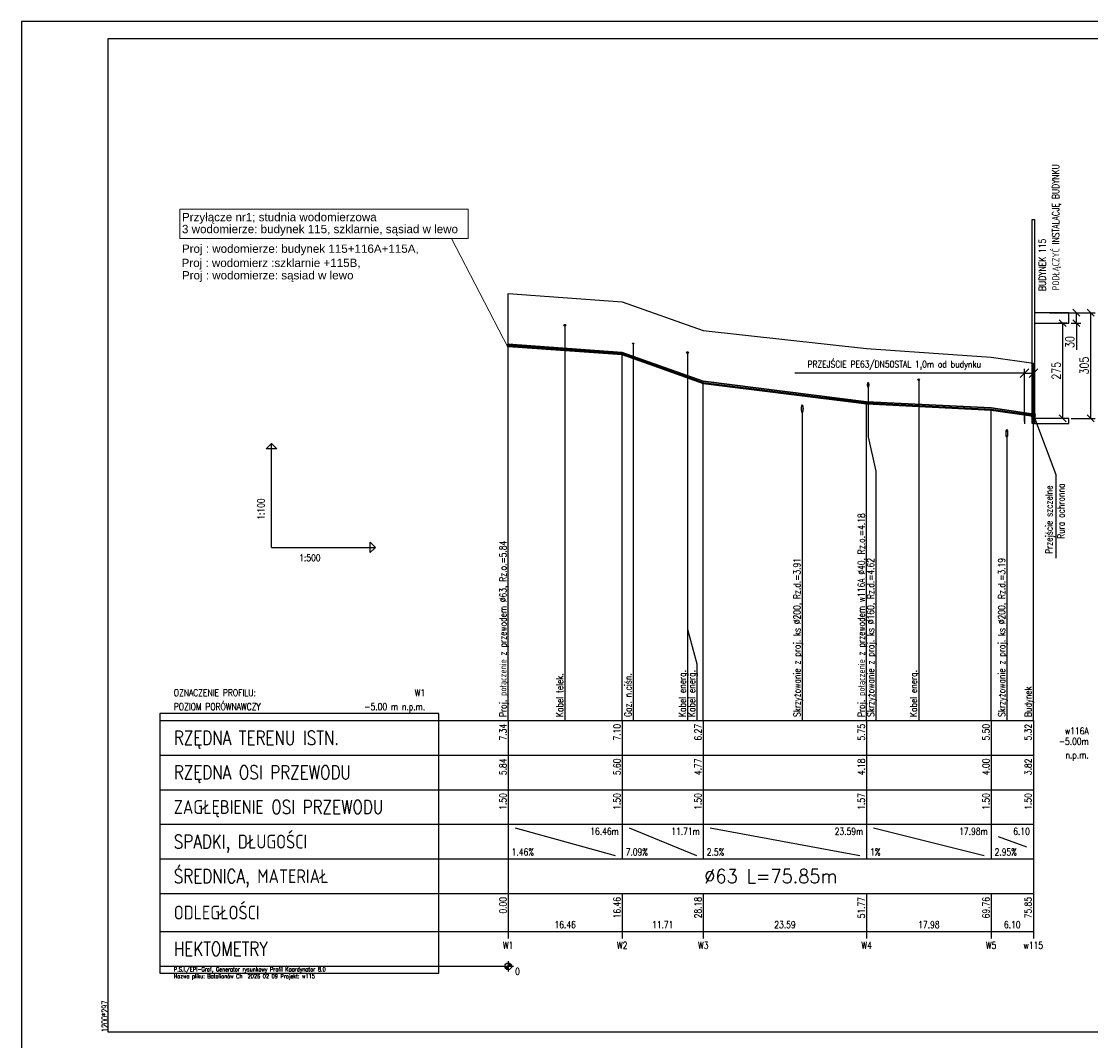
# Model space of a CAD drawing. Header units: millimetres. Extents: x -7377 to -5075, y 264 to 1193.
# Tile 6 of 23: x -6995 to -6686, y 898 to 1193. Entities that reach past the tile are written whole.
import ezdxf
from ezdxf.enums import TextEntityAlignment as Align

# ---------------------------------------------------------------- set-up
doc = ezdxf.new("R2010")
doc.units = ezdxf.units.MM
doc.header["$LTSCALE"] = 2
for name, color, linetype in [('IS ddd', 2, 'Continuous'), ('w115_Liczby', 7, 'Continuous'), ('w115_Linie_opisowe', 7, 'Continuous'), ('w115_Linie_tabeli', 7, 'Continuous'), ('w115_Odcinki_3', 7, 'Continuous'), ('w115_Opis_PZ_3', 7, 'Continuous'), ('w115_Opis_skrz', 7, 'Continuous'), ('w115_Opis_uzbr_n', 7, 'Continuous'), ('w115_Opis_wl', 7, 'Continuous'), ('w115_Osie', 7, 'Continuous'), ('w115_Teren_istn', 3, 'Continuous'), ('w115_Uzbr_podz', 7, 'Continuous')]:
    doc.layers.add(name, color=color, linetype=linetype)
doc.layers.add('IS opis', color=2, linetype='Continuous', lineweight=20)
doc.styles.add('GENERATED_STYLE_1', font='arial.ttf')
doc.styles.add('ROMANS', font='romans', dxfattribs={"width": 0.8})
doc.styles.get("Standard").update_dxf_attribs({"font": 'simplex.shx', "width": 0.8})
doc.dimstyles.new('ISO-25', dxfattribs={"dimtxt": 2.5, "dimasz": 2.5, "dimexe": 1.25, "dimexo": 0.625, "dimtad": 1, "dimtxsty": 'Standard', "dimcen": 2.5, "dimadec": 0, "dimazin": 0, "dimtfac": 1, "dimtmove": 0, "dimatfit": 3, "dimfxl": 0, "dimarcsym": 0})

# ---------------------------------------------------------------- blocks, each defined once
blk = doc.blocks.new('_Oblique')
at = {"color": 0, "linetype": 'ByBlock', "lineweight": -2}
blk.add_line((-0.5, -0.5), (0.5, 0.5), dxfattribs=at)
blk = doc.blocks.new('*D502')
at = {"layer": 'Defpoints', "color": 0, "lineweight": -2}
for p, q in [((-6692.15, 1108.8), (-6684.61, 1108.8)), ((-6685.86, 1078.3), (-6685.86, 1108.8)), ((-6691.53, 1078.3), (-6684.61, 1078.3))]:
    blk.add_line(p, q, dxfattribs=at)
at = {"layer": 'Defpoints', "color": 0}
for p in [(-6692.78, 1108.8), (-6685.86, 1108.8), (-6692.15, 1078.3)]:
    blk.add_point(p, dxfattribs=at)
at = {"layer": 'Defpoints', "color": 0, "lineweight": -2, "xscale": 2, "yscale": 2, "zscale": 2}
for p, rotation in [((-6685.86, 1108.8), 90), ((-6685.86, 1078.3), 270)]:
    blk.add_blockref('_Oblique', p, dxfattribs=dict(at, rotation=rotation))
at = {"layer": 'Defpoints', "color": 0, "insert": (-6687.74, 1093.55), "char_height": 2.5, "attachment_point": 5, "rotation": 90}
blk.add_mtext('305', dxfattribs=at)
blk = doc.blocks.new('*D503')
at = {"layer": 'Defpoints', "color": 0, "lineweight": -2}
for p, q in [((-6697.74, 1108.8), (-6688.78, 1108.8)), ((-6690.03, 1105.8), (-6690.03, 1108.8)), ((-6691.53, 1105.8), (-6688.78, 1105.8)), ((-6690.03, 1105.8), (-6690.03, 1098.1))]:
    blk.add_line(p, q, dxfattribs=at)
at = {"layer": 'Defpoints', "color": 0}
for p in [(-6698.37, 1108.8), (-6690.03, 1108.8), (-6692.15, 1105.8)]:
    blk.add_point(p, dxfattribs=at)
at = {"layer": 'Defpoints', "color": 0, "lineweight": -2, "xscale": 2, "yscale": 2, "zscale": 2}
for p, rotation in [((-6690.03, 1108.8), 90), ((-6690.03, 1105.8), 270)]:
    blk.add_blockref('_Oblique', p, dxfattribs=dict(at, rotation=rotation))
at = {"layer": 'Defpoints', "color": 0, "insert": (-6691.9, 1100.34), "char_height": 2.5, "attachment_point": 5, "rotation": 90}
blk.add_mtext('30', dxfattribs=at)
blk = doc.blocks.new('*D504')
at = {"layer": 'Defpoints', "color": 0, "lineweight": -2}
for p, q in [((-6692.78, 1105.8), (-6695.21, 1105.8)), ((-6693.96, 1078.3), (-6693.96, 1105.8)), ((-6692.78, 1078.3), (-6695.21, 1078.3))]:
    blk.add_line(p, q, dxfattribs=at)
at = {"layer": 'Defpoints', "color": 0}
for p in [(-6693.96, 1105.8), (-6692.15, 1105.8), (-6692.15, 1078.3)]:
    blk.add_point(p, dxfattribs=at)
at = {"layer": 'Defpoints', "color": 0, "lineweight": -2, "xscale": 2, "yscale": 2, "zscale": 2}
for p, rotation in [((-6693.96, 1105.8), 90), ((-6693.96, 1078.3), 270)]:
    blk.add_blockref('_Oblique', p, dxfattribs=dict(at, rotation=rotation))
at = {"layer": 'Defpoints', "color": 0, "insert": (-6695.84, 1092.05), "char_height": 2.5, "attachment_point": 5, "rotation": 90}
blk.add_mtext('275', dxfattribs=at)
blk = doc.blocks.new('*D505')
at = {"layer": 'Defpoints', "color": 0}
for p in [(-6702.45, 1091.38), (-6702.45, 1079.2), (-6705.05, 1076.74)]:
    blk.add_point(p, dxfattribs=at)
at = {"layer": 'IS ddd', "color": 0, "lineweight": -2}
for p, q in [((-6705.05, 1091.38), (-6771.34, 1091.38)), ((-6705.05, 1077.36), (-6705.05, 1092.63)), ((-6705.05, 1091.38), (-6702.45, 1091.38)), ((-6702.45, 1079.83), (-6702.45, 1092.63))]:
    blk.add_line(p, q, dxfattribs=at)
at = {"layer": 'IS ddd', "color": 0, "lineweight": -2, "xscale": 2.5, "yscale": 2.5, "zscale": 2.5, "rotation": 180}
blk.add_blockref('_Oblique', (-6705.05, 1091.38), dxfattribs=at)
at = {"layer": 'IS ddd', "color": 0, "lineweight": -2, "xscale": 2.5, "yscale": 2.5, "zscale": 2.5}
blk.add_blockref('_Oblique', (-6702.45, 1091.38), dxfattribs=at)
at = {"layer": 'IS ddd', "color": 0, "insert": (-6742.63, 1093.62), "char_height": 2, "attachment_point": 5}
blk.add_mtext('PRZEJŚCIE PE63/DN50STAL 1,0m od budynku', dxfattribs=at)

msp = doc.modelspace()

# ---------------------------------------------------------------- linework, layer by layer
at = {"layer": 'Defpoints'}
msp.add_line((-6705.1, 1080.8), (-6705.1, 1078.501), dxfattribs=at)
at = {"layer": 'IS ddd'}
for p, q in [((-6705.055, 1079.569), (-6705.055, 1076.739)), ((-6703.055, 1078.7), (-6701.855, 1079.7)), ((-6703.055, 1079.7), (-6701.855, 1078.7)), ((-6702.455, 1079.2), (-6695.94, 1062.078)), ((-6695.94, 1062.065), (-6695.94, 1045.425)), ((-6695.94, 1061.905), (-6695.94, 1045.265)), ((-6695.94, 1061.865), (-6695.94, 1037.919))]:
    msp.add_line(p, q, dxfattribs=at)
for points in [[(-6994.797, 896), (-5794.797, 896), (-5794.797, 1193), (-6994.797, 1193)], [(-6969.797, 901), (-5799.797, 901), (-5799.797, 1188), (-6969.797, 1188)], [(-6702.155, 1076.8), (-6702.755, 1076.8), (-6702.755, 1135.8), (-6702.155, 1135.8)], [(-6702.155, 1105.8), (-6692.155, 1105.8), (-6692.155, 1108.8), (-6702.155, 1108.8)], [(-6702.155, 1076.8), (-6692.155, 1076.8), (-6692.155, 1078.3), (-6702.155, 1078.3)]]:
    msp.add_lwpolyline(points, close=True, dxfattribs=at)
msp.add_circle((-6702.455, 1079.2), 0.5, dxfattribs=at)
at = {"layer": 'IS opis'}
msp.add_line((-6870.55, 1130.278), (-6854.167, 1098.64), dxfattribs=at)
msp.add_lwpolyline([(-6949.05, 1138.778), (-6865.75, 1138.778), (-6865.75, 1130.278), (-6949.05, 1130.278)], close=True, dxfattribs=at)
at = {"layer": 'w115_Liczby'}
for p, q in [((-6855.005, 919.47), (-6853.309, 920.53)), ((-6854.966, 919.412), (-6853.348, 920.588)), ((-6854.923, 919.357), (-6853.391, 920.643)), ((-6854.876, 919.305), (-6853.437, 920.695)), ((-6854.826, 919.257), (-6853.487, 920.743)), ((-6854.772, 919.212), (-6853.541, 920.788)), ((-6854.716, 919.171), (-6853.597, 920.829)), ((-6854.657, 919.134), (-6853.657, 920.866)), ((-6854.595, 919.101), (-6853.718, 920.899)), ((-6854.531, 919.073), (-6853.782, 920.927)), ((-6854.466, 919.049), (-6853.848, 920.951)), ((-6854.398, 919.03), (-6853.915, 920.97)), ((-6854.33, 919.015), (-6853.983, 920.985)), ((-6854.261, 919.005), (-6854.052, 920.995)), ((-6854.191, 919.001), (-6854.122, 920.999)), ((-6854.157, 921.5), (-6854.157, 918.5)), ((-6855.657, 920), (-6852.657, 920)), ((-6855.154, 919.93), (-6853.159, 920.07)), ((-6855.147, 919.861), (-6853.166, 920.139)), ((-6855.135, 919.792), (-6853.178, 920.208)), ((-6855.118, 919.724), (-6853.195, 920.276)), ((-6855.096, 919.658), (-6853.217, 920.342)), ((-6855.07, 919.593), (-6853.243, 920.407)), ((-6855.039, 919.531), (-6853.274, 920.469))]:
    msp.add_line(p, q, dxfattribs=at)
msp.add_circle((-6854.157, 920), 1, dxfattribs=at)
at = {"layer": 'w115_Linie_opisowe'}
for p, q in [((-6837.817, 1105.209), (-6837.817, 991)), ((-6818.077, 1099.883), (-6818.077, 991)), ((-6802.357, 1097.314), (-6802.357, 991)), ((-6735.577, 1089.455), (-6735.577, 991)), ((-6769.202, 1080.122), (-6769.202, 991)), ((-6710.106, 1072.937), (-6710.106, 991))]:
    msp.add_line(p, q, dxfattribs=at)
for points in [[(-6802.337, 1097.307), (-6802.337, 1017.36), (-6799.657, 1007.36), (-6799.657, 991)], [(-6750.168, 1087.246), (-6750.168, 1073), (-6747.915, 1063), (-6747.915, 991)]]:
    msp.add_lwpolyline(points, dxfattribs=at)
at = {"layer": 'w115_Linie_tabeli'}
for p, q in [((-6922.541, 1041), (-6922.541, 1071)), ((-6922.541, 1041), (-6892.541, 1041)), ((-6954.797, 991), (-6854.157, 991)), ((-6854.157, 991), (-6702.455, 991)), ((-6854.157, 991), (-6854.157, 961)), ((-6854.157, 991), (-6854.157, 930)), ((-6821.229, 991), (-6821.229, 961)), ((-6797.802, 991), (-6797.802, 961)), ((-6750.615, 991), (-6750.615, 961)), ((-6714.645, 991), (-6714.645, 961)), ((-6702.455, 991), (-6702.455, 961)), ((-6702.455, 991), (-6702.455, 930)), ((-6954.797, 981), (-6854.157, 981)), ((-6854.157, 981), (-6702.455, 981)), ((-6954.797, 971), (-6854.157, 971)), ((-6854.157, 971), (-6702.455, 971)), ((-6954.797, 961), (-6854.157, 961)), ((-6854.157, 961), (-6702.455, 961)), ((-6854.157, 961), (-6854.157, 951)), ((-6821.229, 961), (-6821.229, 951)), ((-6797.802, 961), (-6797.802, 951)), ((-6750.615, 961), (-6750.615, 951)), ((-6714.645, 961), (-6714.645, 951)), ((-6714.645, 961), (-6714.645, 951)), ((-6702.455, 961), (-6702.455, 951)), ((-6852.157, 960), (-6823.229, 952)), ((-6819.229, 960), (-6799.802, 952)), ((-6795.802, 960), (-6752.615, 952)), ((-6748.615, 960), (-6716.645, 952)), ((-6712.645, 957.5), (-6704.455, 954.5)), ((-6954.797, 951), (-6854.157, 951)), ((-6854.157, 951), (-6702.455, 951)), ((-6702.455, 951), (-6702.455, 941)), ((-6954.797, 941), (-6854.157, 941)), ((-6854.157, 941), (-6702.455, 941)), ((-6854.157, 941), (-6854.157, 928)), ((-6821.229, 941), (-6821.229, 928)), ((-6797.802, 941), (-6797.802, 928)), ((-6750.615, 941), (-6750.615, 928)), ((-6714.645, 941), (-6714.645, 928)), ((-6702.455, 941), (-6702.455, 928)), ((-6954.797, 930), (-6854.157, 930)), ((-6854.157, 930), (-6702.455, 930)), ((-6954.797, 920), (-6854.157, 920))]:
    msp.add_line(p, q, dxfattribs=at)
for points in [[(-6854.157, 991), (-6854.157, 1114.4)], [(-6821.229, 991), (-6821.229, 1097)], [(-6702.455, 991), (-6702.455, 1094.2)], [(-6797.802, 991), (-6797.802, 1088.7)], [(-6750.615, 991), (-6750.615, 1082.802)], [(-6714.645, 991), (-6714.645, 1081)]]:
    msp.add_lwpolyline(points, dxfattribs=at)
for points in [[(-6922.541, 1071), (-6921.041, 1069.5), (-6924.041, 1069.5)], [(-6892.541, 1041), (-6894.041, 1039.5), (-6894.041, 1042.5)], [(-6954.797, 918), (-6874.157, 918), (-6874.157, 993), (-6954.797, 993)]]:
    msp.add_lwpolyline(points, close=True, dxfattribs=at)
at = {"layer": 'w115_Odcinki_3'}
for points in [[(-6854.157, 1099.7), (-6821.229, 1097.3), (-6821.229, 1097.315), (-6854.157, 1099.715)], [(-6854.157, 1099.1), (-6821.229, 1096.7), (-6821.229, 1096.685), (-6854.157, 1099.085)], [(-6821.229, 1097.3), (-6797.802, 1089), (-6797.802, 1089.015), (-6821.229, 1097.315)], [(-6821.229, 1096.7), (-6797.802, 1088.4), (-6797.802, 1088.385), (-6821.229, 1096.685)], [(-6797.802, 1089), (-6750.615, 1083.102), (-6750.615, 1083.117), (-6797.802, 1089.015)], [(-6797.802, 1088.4), (-6750.615, 1082.502), (-6750.615, 1082.487), (-6797.802, 1088.385)], [(-6750.615, 1083.102), (-6714.645, 1081.3), (-6714.645, 1081.315), (-6750.615, 1083.117)], [(-6750.615, 1082.502), (-6714.645, 1080.7), (-6714.645, 1080.685), (-6750.615, 1082.487)], [(-6714.645, 1081.3), (-6702.455, 1079.5), (-6702.455, 1079.515), (-6714.645, 1081.315)], [(-6714.645, 1080.7), (-6702.455, 1078.9), (-6702.455, 1078.885), (-6714.645, 1080.685)]]:
    msp.add_lwpolyline(points, close=True, dxfattribs=at)
at = {"layer": 'w115_Opis_wl'}
for centre, radius in [((-6854.157, 1099.4), 0.315), ((-6854.157, 1099.4), 0.3), ((-6750.615, 1082.802), 0.2), ((-6750.615, 1082.802), 0.191)]:
    msp.add_circle(centre, radius, dxfattribs=at)
at = {"layer": 'w115_Osie'}
for p, q in [((-6854.157, 1099.4), (-6821.229, 1097)), ((-6821.229, 1097), (-6797.802, 1088.7)), ((-6797.802, 1088.7), (-6750.615, 1082.802)), ((-6750.615, 1082.802), (-6714.645, 1081)), ((-6714.645, 1081), (-6702.455, 1079.2))]:
    msp.add_line(p, q, dxfattribs=at)
at = {"layer": 'w115_Teren_istn'}
msp.add_lwpolyline([(-6854.157, 1114.4), (-6821.229, 1112), (-6797.802, 1103.7), (-6750.615, 1098.5), (-6714.645, 1096), (-6702.455, 1094.2)], dxfattribs=at)
at = {"layer": 'w115_Uzbr_podz'}
for centre, radius in [((-6837.817, 1105.209), 0.25), ((-6818.077, 1099.883), 0.168), ((-6818.077, 1099.883), 0.16), ((-6802.357, 1097.314), 0.25), ((-6802.337, 1097.307), 0.25), ((-6735.577, 1089.455), 0.25)]:
    msp.add_circle(centre, radius, dxfattribs=at)
for centre, major_axis, ratio in [((-6750.168, 1087.973), (0, -0.8), 0.2), ((-6750.168, 1087.973), (0, -0.727), 0.200055), ((-6769.202, 1081.122), (0, -1.1), 0.2), ((-6769.202, 1081.122), (0, -1), 0.2), ((-6710.106, 1073.937), (0, -1.1), 0.2), ((-6710.106, 1073.937), (0, -1), 0.2)]:
    msp.add_ellipse(centre, major_axis=major_axis, ratio=ratio, dxfattribs=at)

# ---------------------------------------------------------------- texts
at = {"layer": 'IS ddd', "width": 0.8}
for s, p in [('PODŁĄCZYĆ INSTALACJĘ BUDYNKU', (-6694.975, 1115.273)), ('BUDYNEK 115', (-6698.861, 1115.102)), ('Przejście szczelne', (-6696.94, 1039.122)), ('Rura ochronna', (-6693.449, 1043.49))]:
    msp.add_text(s, height=2, rotation=90, dxfattribs=at).set_placement(p)
at = {"layer": 'IS ddd', "style": 'ROMANS', "width": 0.75}
msp.add_text('1200*297', height=1.8, rotation=90, dxfattribs=at).set_placement((-6969.797, 901))
at = {"layer": 'IS opis', "style": 'GENERATED_STYLE_1'}
for s, p in [('Przyłącze nr1; studnia wodomierzowa', (-6948.411, 1135.253)), ('3 wodomierze: budynek 115, szklarnie, sąsiad w lewo', (-6948.411, 1131.798)), ('Proj : wodomierze: budynek 115+116A+115A, ', (-6948.411, 1126.124)), ('Proj : wodomierz :szklarnie +115B,', (-6948.512, 1122.023, -0.2)), ('Proj : wodomierze: sąsiad w lewo', (-6948.411, 1118.442))]:
    msp.add_text(s, height=2.4, rotation=0.00117, dxfattribs=at).set_placement(p)
at = {"layer": 'w115_Liczby', "width": 0.8}
msp.add_text('1:100', height=2, rotation=90, dxfattribs=at).set_placement((-6924.541, 1049))
for s, p in [('1:500', (-6914.541, 1037)), ('1.46%', (-6853.157, 952)), ('7.09%', (-6820.229, 952)), ('2.5%', (-6796.802, 952)), ('1%', (-6749.615, 952)), ('2.95%', (-6713.645, 952)), ('0', (-6852.157, 917.5))]:
    msp.add_text(s, height=2, dxfattribs=at).set_placement(p)
for s, p in [('7.34', (-6854.657, 990)), ('7.10', (-6821.729, 990)), ('6.27', (-6798.302, 990)), ('5.75', (-6751.115, 990)), ('5.50', (-6715.145, 990)), ('5.32', (-6702.955, 990)), ('5.84', (-6854.657, 980)), ('5.60', (-6821.729, 980)), ('4.77', (-6798.302, 980)), ('4.18', (-6751.115, 980)), ('4.00', (-6715.145, 980)), ('3.82', (-6702.955, 980)), ('1.50', (-6854.657, 970)), ('1.50', (-6821.729, 970)), ('1.50', (-6798.302, 970)), ('1.57', (-6751.115, 970)), ('1.50', (-6715.145, 970)), ('1.50', (-6702.955, 970)), ('0.00', (-6854.657, 940)), ('16.46', (-6821.729, 940)), ('28.18', (-6798.302, 940)), ('51.77', (-6751.115, 940)), ('69.76', (-6715.145, 940)), ('75.85', (-6702.955, 940))]:
    msp.add_text(s, height=2, rotation=90, dxfattribs=at).set_placement(p, align=Align.RIGHT)
for s, p in [('16.46m', (-6822.229, 958)), ('11.71m', (-6798.802, 958)), ('23.59m', (-6751.615, 958)), ('17.98m', (-6715.645, 958)), ('6.10', (-6703.455, 958))]:
    msp.add_text(s, height=2, dxfattribs=at).set_placement(p, align=Align.RIGHT)
at = {"layer": 'w115_Liczby', "width": 0.865236}
msp.add_text('%%C63 L=75.85m', height=4, dxfattribs=at).set_placement((-6797.506, 944), (-6759.106, 944), align=Align.FIT)
at = {"layer": 'w115_Liczby', "width": 0.8}
for s, p in [('16.46', (-6837.693, 931)), ('11.71', (-6809.516, 931)), ('23.59', (-6774.209, 931)), ('17.98', (-6732.63, 931)), ('6.10', (-6708.55, 931)), ('W1', (-6854.157, 925)), ('W2', (-6821.229, 925)), ('W3', (-6797.802, 925)), ('W4', (-6750.615, 925)), ('W5', (-6714.645, 925)), ('w115', (-6702.455, 925))]:
    msp.add_text(s, height=2, dxfattribs=at).set_placement(p, align=Align.CENTER)
at = {"layer": 'w115_Linie_tabeli', "width": 0.8}
for s, height, p in [('OZNACZENIE PROFILU:', 2, (-6950.765, 998)), ('POZIOM PORÓWNAWCZY', 2, (-6950.765, 994)), ('RZĘDNA TERENU ISTN.', 4, (-6950.765, 984)), ('RZĘDNA OSI PRZEWODU', 4, (-6950.765, 974)), ('ZAGŁĘBIENIE OSI PRZEWODU', 4, (-6950.765, 964)), ('SPADKI, DŁUGOŚCI', 4, (-6950.765, 954)), ('ŚREDNICA, MATERIAŁ', 4, (-6950.765, 944)), ('ODLEGŁOŚCI', 4, (-6950.765, 933.5)), ('HEKTOMETRY', 4, (-6950.765, 923)), ('P.S.I./EPI-Graf, Generator rysunkowy Profil Koordynator 8.0', 1.2, (-6950.765, 918.5)), ('Nazwa pliku: Batalionów Ch  2026 02 09 Projekt: w115', 1.2, (-6950.765, 916.5))]:
    msp.add_text(s, height=height, dxfattribs=at).set_placement(p)
for s, p in [('W1', (-6878.157, 998)), ('-5.00 m n.p.m.', (-6878.157, 994)), ('w116A', (-6686.455, 987)), ('-5.00m', (-6686.455, 984)), ('n.p.m.', (-6686.455, 980))]:
    msp.add_text(s, height=2, dxfattribs=at).set_placement(p, align=Align.RIGHT)
at = {"layer": 'w115_Opis_PZ_3', "width": 0.8}
msp.add_text('Budynek', height=2, rotation=90, dxfattribs=at).set_placement((-6702.955, 992))
at = {"layer": 'w115_Opis_skrz', "width": 0.8}
for s, p in [('Skrzyżowanie z proj. ks %%C200, Rz.d.=3.91', (-6769.702, 992)), ('Skrzyżowanie z proj. ks %%C160, Rz.d.=4.62', (-6748.415, 992)), ('Skrzyżowanie z proj. ks %%C200, Rz.d.=3.19', (-6710.606, 992))]:
    msp.add_text(s, height=2, rotation=90, dxfattribs=at).set_placement(p)
at = {"layer": 'w115_Opis_uzbr_n', "width": 0.8}
for s, p in [('Gaz. n.ciśn.', (-6818.577, 992)), ('Kabel energ.', (-6802.857, 992)), ('Kabel energ.', (-6800.157, 992)), ('Kabel energ.', (-6736.077, 992)), ('Kabel telek.', (-6838.317, 992))]:
    msp.add_text(s, height=2, rotation=90, dxfattribs=at).set_placement(p)
at = {"layer": 'w115_Opis_wl', "width": 0.8}
for s, p in [('Proj. połączenie z przewodem w116A %%C40, Rz.o.=4.18', (-6751.115, 992)), ('Proj. połączenie z przewodem %%C63, Rz.o.=5.84', (-6854.657, 992))]:
    msp.add_text(s, height=2, rotation=90, dxfattribs=at).set_placement(p)

# ---------------------------------------------------------------- dimensions: what is measured, and where the dimension line sits
at = {"layer": 'Defpoints', "color": 6}
dim = msp.add_linear_dim(base=(-6690.026, 1108.8), p1=(-6692.155, 1105.8), p2=(-6698.369, 1108.8), angle=90, dimstyle='ISO-25', override={"dimasz": 2, "dimdec": 0, "dimlfac": 10, "dimblk1": 'Oblique', "dimblk2": 'Oblique', "dimsah": 1}, dxfattribs=at)
dim.commit()
dim.dimension.update_dxf_attribs({"geometry": '*D503', "text_midpoint": (-6690.026, 1100.344), "dimtype": 160})
for base, p2, picture, middle in [((-6685.862, 1108.8), (-6692.78, 1108.8), '*D502', (-6687.737, 1093.55)), ((-6693.96, 1105.8), (-6692.155, 1105.8), '*D504', (-6695.835, 1092.05))]:
    dim = msp.add_linear_dim(base=base, p1=(-6692.155, 1078.3), p2=p2, angle=90, dimstyle='ISO-25', override={"dimasz": 2, "dimdec": 0, "dimlfac": 10, "dimblk1": 'Oblique', "dimblk2": 'Oblique', "dimsah": 1}, dxfattribs=at)
    dim.commit()
    dim.dimension.update_dxf_attribs({"geometry": picture, "text_midpoint": middle})
at = {"layer": 'IS ddd'}
dim = msp.add_linear_dim(base=(-6702.455, 1091.379), p1=(-6705.055, 1076.739), p2=(-6702.455, 1079.2), text='PRZEJŚCIE PE63/DN50STAL 1,0m od budynku', dimstyle='ISO-25', override={"dimtxt": 2, "dimtxsty": 'Standard', "dimblk1": 'Oblique', "dimblk2": 'Oblique', "dimsah": 1, "dimtfill": 0, "dimtfillclr": 0}, dxfattribs=at)
dim.commit()
dim.dimension.update_dxf_attribs({"geometry": '*D505', "text_midpoint": (-6742.635, 1091.379), "dimtype": 160})

doc.saveas('drawing.dxf')
